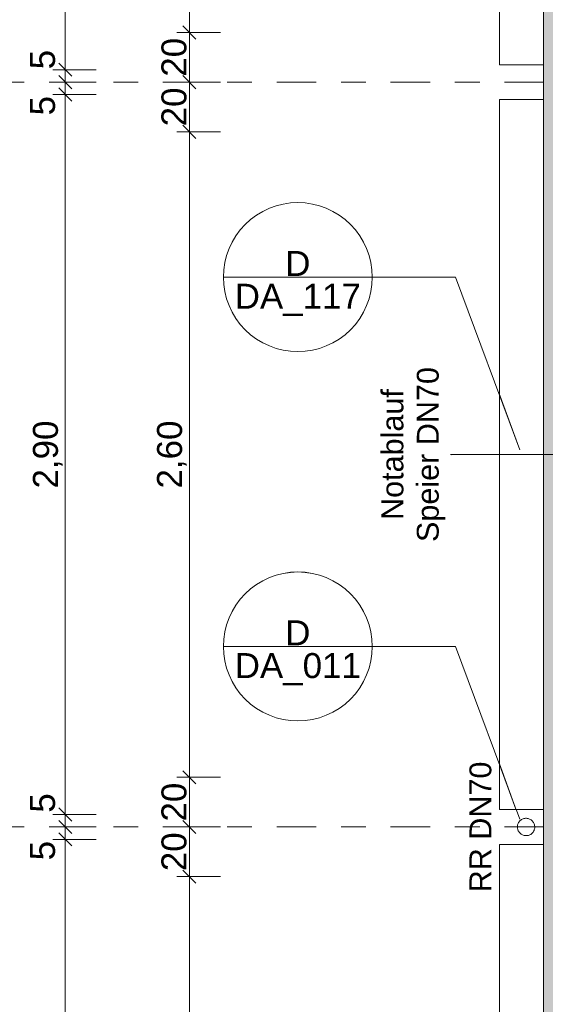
# Model space of a CAD drawing. Header units: metres. Extents: x -180 to 4, y -50 to 6.
# Tile 25 of 256: x -177.95 to -175.83, y -23.66 to -19.7. Entities that reach past the tile are written whole.
import ezdxf

# ---------------------------------------------------------------- set-up
doc = ezdxf.new("R2010")
doc.units = ezdxf.units.M
doc.header["$LTSCALE"] = 0.05
doc.header["$PDMODE"] = 1
doc.header["$PDSIZE"] = -2
doc.linetypes.add('Linienart-53', pattern=[5.291531, 3.175, -1.058062, 0.352704, -0.705764])
doc.layers.get('0').update_dxf_attribs({"lineweight": 25})
for name, color, linetype, lineweight, true_color in [('30 -33 Aussenwände- 7 Fassade_ Elemente', 7, 'Continuous', 9, 0x00aacc), ('30 -36 Dächer- 3 Dachbeläge', 7, 'Continuous', 15, 0x9999ff), ('70 -72 Beschriftung- 1 Beschriftung allgemein', 7, 'Continuous', 9, 0xff6633), ('70 -72 Beschriftung- 7 Detailverweise', 7, 'Continuous', 9, 0x00dd00), ('70 -76 Bemaßung- 2 Allgemein', 7, 'Continuous', 5, 0x6666cc)]:
    doc.layers.add(name, color=color, linetype=linetype, lineweight=lineweight, true_color=true_color)
for name, color, linetype, lineweight in [('40 -41 Abwasser_Wasser_Gas- 2 Wasser-1', 7, 'Continuous', 15), ('70 -71 Achsen- 1 Gebäudeachsen', 7, 'Linienart-53', 18), ('Keine', 7, 'Continuous', 9)]:
    doc.layers.add(name, color=color, linetype=linetype, lineweight=lineweight)
doc.styles.add('Arial', font='arial.ttf')
doc.dimstyles.new('k+k 1_50', dxfattribs={"dimtxt": 0.100689, "dimasz": 0.05302, "dimexe": 0.05, "dimexo": 0.15, "dimgap": 0.01, "dimtad": 1, "dimdec": 3, "dimtxsty": 'Arial', "dimblk": 'VW_SLASH', "dimblk1": 'VW_SLASH', "dimblk2": 'VW_SLASH', "dimcen": 0, "dimdle": 0.05, "dimadec": 3, "dimazin": 0, "dimtfac": 0.75, "dimtdec": 3, "dimtix": 1, "dimtmove": 0, "dimatfit": 0, "dimldrblk": 'VW_SLASH-1', "dimfxl": 0.125, "dimfxlon": 1, "dimfrac": 2, "dimtolj": 1, "dimarcsym": 0})

# ---------------------------------------------------------------- blocks, each defined once
blk = doc.blocks.new('Gruppe-6657')
at = {"layer": '70 -72 Beschriftung- 1 Beschriftung allgemein', "insert": (-176.1392, -22.947), "char_height": 0.0881, "attachment_point": 2, "rotation": 90, "line_spacing_factor": 0.969685, "style": 'Arial'}
blk.add_mtext('RR DN70', dxfattribs=at)
at = {"color": 255}
blk.add_wipeout([(-175.8935, -22.9167), (-175.8906, -22.9186), (-175.8879, -22.9207), (-175.8855, -22.9231), (-175.8832, -22.9257), (-175.8813, -22.9286), (-175.8796, -22.9316), (-175.8782, -22.9347), (-175.8772, -22.938), (-175.8765, -22.9413), (-175.8761, -22.9448), (-175.876, -22.9482), (-175.8763, -22.9516), (-175.8769, -22.955), (-175.8779, -22.9583), (-175.8791, -22.9615), (-175.8807, -22.9645), (-175.8826, -22.9674), (-175.8847, -22.9701), (-175.8871, -22.9726), (-175.8897, -22.9748), (-175.8925, -22.9768), (-175.8955, -22.9784), (-175.8987, -22.9798), (-175.9019, -22.9808), (-175.9053, -22.9816), (-175.9087, -22.982), (-175.9121, -22.982), (-175.9156, -22.9817), (-175.9189, -22.9811), (-175.9223, -22.9802), (-175.9254, -22.9789), (-175.9285, -22.9774), (-175.9314, -22.9755), (-175.9341, -22.9734), (-175.9365, -22.971), (-175.9388, -22.9683), (-175.9407, -22.9655), (-175.9424, -22.9625), (-175.9438, -22.9594), (-175.9448, -22.9561), (-175.9455, -22.9527), (-175.9459, -22.9493), (-175.946, -22.9459), (-175.9457, -22.9425), (-175.9451, -22.9391), (-175.9441, -22.9358), (-175.9429, -22.9326), (-175.9413, -22.9295), (-175.9394, -22.9267), (-175.9373, -22.924), (-175.9349, -22.9215), (-175.9323, -22.9193), (-175.9295, -22.9173), (-175.9265, -22.9157), (-175.9233, -22.9143), (-175.9201, -22.9132), (-175.9167, -22.9125), (-175.9133, -22.9121), (-175.9099, -22.9121), (-175.9064, -22.9123), (-175.9031, -22.913), (-175.8997, -22.9139), (-175.8966, -22.9152)], dxfattribs=at).dxf.layer = '40 -41 Abwasser_Wasser_Gas- 2 Wasser-1'
at = {"layer": '40 -41 Abwasser_Wasser_Gas- 2 Wasser-1', "flags": 128}
blk.add_lwpolyline([(-175.8935, -22.9167), (-175.8906, -22.9186), (-175.8879, -22.9207), (-175.8855, -22.9231), (-175.8832, -22.9257), (-175.8813, -22.9286), (-175.8796, -22.9316), (-175.8782, -22.9347), (-175.8772, -22.938), (-175.8765, -22.9413), (-175.8761, -22.9448), (-175.876, -22.9482), (-175.8763, -22.9516), (-175.8769, -22.955), (-175.8779, -22.9583), (-175.8791, -22.9615), (-175.8807, -22.9645), (-175.8826, -22.9674), (-175.8847, -22.9701), (-175.8871, -22.9726), (-175.8897, -22.9748), (-175.8925, -22.9768), (-175.8955, -22.9784), (-175.8987, -22.9798), (-175.9019, -22.9808), (-175.9053, -22.9816), (-175.9087, -22.982), (-175.9121, -22.982), (-175.9156, -22.9817), (-175.9189, -22.9811), (-175.9223, -22.9802), (-175.9254, -22.9789), (-175.9285, -22.9774), (-175.9314, -22.9755), (-175.9341, -22.9734), (-175.9365, -22.971), (-175.9388, -22.9683), (-175.9407, -22.9655), (-175.9424, -22.9625), (-175.9438, -22.9594), (-175.9448, -22.9561), (-175.9455, -22.9527), (-175.9459, -22.9493), (-175.946, -22.9459), (-175.9457, -22.9425), (-175.9451, -22.9391), (-175.9441, -22.9358), (-175.9429, -22.9326), (-175.9413, -22.9295), (-175.9394, -22.9267), (-175.9373, -22.924), (-175.9349, -22.9215), (-175.9323, -22.9193), (-175.9295, -22.9173), (-175.9265, -22.9157), (-175.9233, -22.9143), (-175.9201, -22.9132), (-175.9167, -22.9125), (-175.9133, -22.9121), (-175.9099, -22.9121), (-175.9064, -22.9123), (-175.9031, -22.913), (-175.8997, -22.9139), (-175.8966, -22.9152)], close=True, dxfattribs=at)
blk = doc.blocks.new('Gruppe-6676')
at = {"layer": '40 -41 Abwasser_Wasser_Gas- 2 Wasser-1', "color": 7}
blk.add_blockref('Gruppe-6657', (0, 0), dxfattribs=at)
blk = doc.blocks.new('Gruppe-8303')
at = {"layer": '70 -72 Beschriftung- 1 Beschriftung allgemein', "linetype": 'Continuous', "lineweight": 0}
blk.add_hatch(color=30, dxfattribs=at).paths.add_polyline_path([(-176.2126, -21.4478), (-176.2156, -21.447), (-176.2126, -21.4462)])
at = {"layer": '70 -72 Beschriftung- 1 Beschriftung allgemein', "lineweight": 5, "flags": 128}
blk.add_lwpolyline([(-176.2126, -21.4478), (-176.2156, -21.447), (-176.2126, -21.4462)], close=True, dxfattribs=at)
at = {"layer": '70 -72 Beschriftung- 1 Beschriftung allgemein', "insert": (-176.4937, -21.447), "char_height": 0.088103, "attachment_point": 2, "rotation": 90, "line_spacing_factor": 0.969685, "style": 'Arial'}
blk.add_mtext('Notablauf\\PSpeier DN70', dxfattribs=at)
at = {"color": 255}
blk.add_wipeout([(-175.676, -21.4037), (-175.6719, -21.4064), (-175.668, -21.4094), (-175.6645, -21.4129), (-175.6613, -21.4166), (-175.6585, -21.4206), (-175.6562, -21.4249), (-175.6542, -21.4294), (-175.6527, -21.4341), (-175.6517, -21.4389), (-175.6511, -21.4438), (-175.651, -21.4487), (-175.6514, -21.4536), (-175.6523, -21.4584), (-175.6537, -21.4631), (-175.6555, -21.4677), (-175.6577, -21.472), (-175.6604, -21.4762), (-175.6634, -21.48), (-175.6668, -21.4835), (-175.6706, -21.4867), (-175.6746, -21.4895), (-175.6789, -21.4919), (-175.6834, -21.4938), (-175.6881, -21.4953), (-175.6929, -21.4964), (-175.6977, -21.4969), (-175.7026, -21.497), (-175.7075, -21.4966), (-175.7124, -21.4957), (-175.7171, -21.4944), (-175.7216, -21.4926), (-175.726, -21.4903), (-175.7301, -21.4877), (-175.734, -21.4846), (-175.7375, -21.4812), (-175.7407, -21.4775), (-175.7435, -21.4734), (-175.7458, -21.4692), (-175.7478, -21.4647), (-175.7493, -21.46), (-175.7503, -21.4552), (-175.7509, -21.4503), (-175.751, -21.4454), (-175.7506, -21.4405), (-175.7497, -21.4357), (-175.7483, -21.431), (-175.7465, -21.4264), (-175.7443, -21.422), (-175.7416, -21.4179), (-175.7386, -21.4141), (-175.7352, -21.4105), (-175.7314, -21.4074), (-175.7274, -21.4046), (-175.7231, -21.4022), (-175.7186, -21.4002), (-175.7139, -21.3987), (-175.7091, -21.3977), (-175.7043, -21.3971), (-175.6994, -21.3971), (-175.6945, -21.3975), (-175.6896, -21.3983), (-175.6849, -21.3997), (-175.6804, -21.4015)], dxfattribs=at).dxf.layer = '40 -41 Abwasser_Wasser_Gas- 2 Wasser-1'
at = {"layer": '40 -41 Abwasser_Wasser_Gas- 2 Wasser-1', "flags": 128}
blk.add_lwpolyline([(-175.676, -21.4037), (-175.6719, -21.4064), (-175.668, -21.4094), (-175.6645, -21.4129), (-175.6613, -21.4166), (-175.6585, -21.4206), (-175.6562, -21.4249), (-175.6542, -21.4294), (-175.6527, -21.4341), (-175.6517, -21.4389), (-175.6511, -21.4438), (-175.651, -21.4487), (-175.6514, -21.4536), (-175.6523, -21.4584), (-175.6537, -21.4631), (-175.6555, -21.4677), (-175.6577, -21.472), (-175.6604, -21.4762), (-175.6634, -21.48), (-175.6668, -21.4835), (-175.6706, -21.4867), (-175.6746, -21.4895), (-175.6789, -21.4919), (-175.6834, -21.4938), (-175.6881, -21.4953), (-175.6929, -21.4964), (-175.6977, -21.4969), (-175.7026, -21.497), (-175.7075, -21.4966), (-175.7124, -21.4957), (-175.7171, -21.4944), (-175.7216, -21.4926), (-175.726, -21.4903), (-175.7301, -21.4877), (-175.734, -21.4846), (-175.7375, -21.4812), (-175.7407, -21.4775), (-175.7435, -21.4734), (-175.7458, -21.4692), (-175.7478, -21.4647), (-175.7493, -21.46), (-175.7503, -21.4552), (-175.7509, -21.4503), (-175.751, -21.4454), (-175.7506, -21.4405), (-175.7497, -21.4357), (-175.7483, -21.431), (-175.7465, -21.4264), (-175.7443, -21.422), (-175.7416, -21.4179), (-175.7386, -21.4141), (-175.7352, -21.4105), (-175.7314, -21.4074), (-175.7274, -21.4046), (-175.7231, -21.4022), (-175.7186, -21.4002), (-175.7139, -21.3987), (-175.7091, -21.3977), (-175.7043, -21.3971), (-175.6994, -21.3971), (-175.6945, -21.3975), (-175.6896, -21.3983), (-175.6849, -21.3997), (-175.6804, -21.4015)], close=True, dxfattribs=at)
at = {"layer": '70 -72 Beschriftung- 1 Beschriftung allgemein'}
blk.add_line((-175.701, -21.447), (-176.2156, -21.447), dxfattribs=at)
blk = doc.blocks.new('Gruppe-8374')
at = {"layer": '70 -72 Beschriftung- 7 Detailverweise'}
blk.add_line((-0.335, 0), (-0.935, 0), dxfattribs=at)
at = {"layer": '70 -72 Beschriftung- 7 Detailverweise', "flags": 128}
blk.add_lwpolyline([(-0.335, 0), (-0.3364, -0.0294), (-0.3408, -0.0585), (-0.3479, -0.0871), (-0.3578, -0.1148), (-0.3704, -0.1414), (-0.3856, -0.1667), (-0.4031, -0.1903), (-0.4229, -0.2121), (-0.4447, -0.2319), (-0.4683, -0.2494), (-0.4936, -0.2646), (-0.5202, -0.2772), (-0.5479, -0.2871), (-0.5765, -0.2942), (-0.6056, -0.2986), (-0.635, -0.3), (-0.6644, -0.2986), (-0.6935, -0.2942), (-0.7221, -0.2871), (-0.7498, -0.2772), (-0.7764, -0.2646), (-0.8017, -0.2494), (-0.8253, -0.2319), (-0.8471, -0.2121), (-0.8669, -0.1903), (-0.8844, -0.1667), (-0.8996, -0.1414), (-0.9122, -0.1148), (-0.9221, -0.0871), (-0.9292, -0.0585), (-0.9336, -0.0294), (-0.935, 0), (-0.9336, 0.0294), (-0.9292, 0.0585), (-0.9221, 0.0871), (-0.9122, 0.1148), (-0.8996, 0.1414), (-0.8844, 0.1667), (-0.8669, 0.1903), (-0.8471, 0.2121), (-0.8253, 0.2319), (-0.8017, 0.2494), (-0.7764, 0.2646), (-0.7498, 0.2772), (-0.7221, 0.2871), (-0.6935, 0.2942), (-0.6644, 0.2986), (-0.635, 0.3), (-0.6056, 0.2986), (-0.5765, 0.2942), (-0.5479, 0.2871), (-0.5202, 0.2772), (-0.4936, 0.2646), (-0.4683, 0.2494), (-0.4447, 0.2319), (-0.4229, 0.2121), (-0.4031, 0.1903), (-0.3856, 0.1667), (-0.3704, 0.1414), (-0.3578, 0.1148), (-0.3479, 0.0871), (-0.3408, 0.0585), (-0.3364, 0.0294)], close=True, dxfattribs=at)
at = {"layer": '70 -72 Beschriftung- 7 Detailverweise'}
blk.add_point((-0.635, 0), dxfattribs=at)
at = {"layer": '70 -72 Beschriftung- 7 Detailverweise', "line_spacing_factor": 0.96878, "style": 'Arial'}
for s, insert, char_height, attachment_point in [('D', (-0.635, 0.0046), 0.1007, 8), ('DA_011', (-0.635, -0.0267), 0.10069, 2)]:
    blk.add_mtext(s, dxfattribs=dict(at, insert=insert, char_height=char_height, attachment_point=attachment_point))
blk = doc.blocks.new('Referenzmarkierung-80')
at = {"layer": '70 -72 Beschriftung- 7 Detailverweise', "transparency": 33554687}
for q in [(-0.635, 0), (0.259, -0.6956)]:
    blk.add_line((0, 0), q, dxfattribs=at)
at = {"layer": '70 -72 Beschriftung- 7 Detailverweise', "color": 7, "transparency": 33554687}
blk.add_blockref('Gruppe-8374', (0, 0), dxfattribs=at)
blk = doc.blocks.new('Gruppe-8375')
at = {"layer": '70 -72 Beschriftung- 7 Detailverweise'}
blk.add_line((-0.335, 0), (-0.935, 0), dxfattribs=at)
at = {"layer": '70 -72 Beschriftung- 7 Detailverweise', "flags": 128}
blk.add_lwpolyline([(-0.335, 0), (-0.3364, -0.0294), (-0.3408, -0.0585), (-0.3479, -0.0871), (-0.3578, -0.1148), (-0.3704, -0.1414), (-0.3856, -0.1667), (-0.4031, -0.1903), (-0.4229, -0.2121), (-0.4447, -0.2319), (-0.4683, -0.2494), (-0.4936, -0.2646), (-0.5202, -0.2772), (-0.5479, -0.2871), (-0.5765, -0.2942), (-0.6056, -0.2986), (-0.635, -0.3), (-0.6644, -0.2986), (-0.6935, -0.2942), (-0.7221, -0.2871), (-0.7498, -0.2772), (-0.7764, -0.2646), (-0.8017, -0.2494), (-0.8253, -0.2319), (-0.8471, -0.2121), (-0.8669, -0.1903), (-0.8844, -0.1667), (-0.8996, -0.1414), (-0.9122, -0.1148), (-0.9221, -0.0871), (-0.9292, -0.0585), (-0.9336, -0.0294), (-0.935, 0), (-0.9336, 0.0294), (-0.9292, 0.0585), (-0.9221, 0.0871), (-0.9122, 0.1148), (-0.8996, 0.1414), (-0.8844, 0.1667), (-0.8669, 0.1903), (-0.8471, 0.2121), (-0.8253, 0.2319), (-0.8017, 0.2494), (-0.7764, 0.2646), (-0.7498, 0.2772), (-0.7221, 0.2871), (-0.6935, 0.2942), (-0.6644, 0.2986), (-0.635, 0.3), (-0.6056, 0.2986), (-0.5765, 0.2942), (-0.5479, 0.2871), (-0.5202, 0.2772), (-0.4936, 0.2646), (-0.4683, 0.2494), (-0.4447, 0.2319), (-0.4229, 0.2121), (-0.4031, 0.1903), (-0.3856, 0.1667), (-0.3704, 0.1414), (-0.3578, 0.1148), (-0.3479, 0.0871), (-0.3408, 0.0585), (-0.3364, 0.0294)], close=True, dxfattribs=at)
at = {"layer": '70 -72 Beschriftung- 7 Detailverweise'}
blk.add_point((-0.635, 0), dxfattribs=at)
at = {"layer": '70 -72 Beschriftung- 7 Detailverweise', "line_spacing_factor": 0.96878, "style": 'Arial'}
for s, insert, char_height, attachment_point in [('D', (-0.635, 0.0046), 0.1007, 8), ('DA_117', (-0.635, -0.0267), 0.10069, 2)]:
    blk.add_mtext(s, dxfattribs=dict(at, insert=insert, char_height=char_height, attachment_point=attachment_point))
blk = doc.blocks.new('Referenzmarkierung-81')
at = {"layer": '70 -72 Beschriftung- 7 Detailverweise', "transparency": 33554687}
for q in [(-0.635, 0), (0.259, -0.6956)]:
    blk.add_line((0, 0), q, dxfattribs=at)
at = {"layer": '70 -72 Beschriftung- 7 Detailverweise', "color": 7, "transparency": 33554687}
blk.add_blockref('Gruppe-8375', (0, 0), dxfattribs=at)
blk = doc.blocks.new('Gruppe-8878')
at = {"layer": '30 -36 Dächer- 3 Dachbeläge', "linetype": 'Continuous', "lineweight": 0}
blk.add_hatch(color=254, dxfattribs=at).paths.add_polyline_path([(-175.84099996, -12.11704198), (-175.84099996, -31.61704198), (-163.52826764, -31.61704198), (-163.52826764, -31.45204198), (-175.67599996, -31.45204198), (-175.67599996, -12.11704198)])
at = {"layer": '30 -36 Dächer- 3 Dachbeläge', "flags": 128}
blk.add_lwpolyline([(-175.84099996, -12.11704198), (-175.84099996, -31.61704198), (-163.52826764, -31.61704198), (-163.52826764, -31.45204198), (-175.67599996, -31.45204198), (-175.67599996, -12.11704198)], close=True, dxfattribs=at)
at = {"layer": '70 -72 Beschriftung- 7 Detailverweise'}
for p, q in [((-176.53080921, -20.73240776), (-177.13080921, -20.73240776)), ((-176.53080921, -22.22), (-177.13080921, -22.22))]:
    blk.add_line(p, q, dxfattribs=at)
at = {"layer": '70 -72 Beschriftung- 7 Detailverweise', "transparency": 33554687}
for p, q in [((-176.19580921, -20.73240776), (-176.83080921, -20.73240776)), ((-176.19580921, -22.22), (-176.83080921, -22.22))]:
    blk.add_line(p, q, dxfattribs=at)
at = {"layer": '70 -72 Beschriftung- 7 Detailverweise', "flags": 128}
for points in [[(-176.53080921, -20.73240776), (-176.5322538, -20.7618129), (-176.53657363, -20.79093485), (-176.54372711, -20.81949316), (-176.55364535, -20.84721279), (-176.56623283, -20.87382678), (-176.58136833, -20.89907883), (-176.59890608, -20.92272574), (-176.61867718, -20.94453979), (-176.64049123, -20.96431089), (-176.66413814, -20.98184864), (-176.68939019, -20.99698414), (-176.71600418, -21.00957162), (-176.74372381, -21.01948986), (-176.77228212, -21.02664334), (-176.80140407, -21.03096318), (-176.83080921, -21.03240776), (-176.86021436, -21.03096318), (-176.88933631, -21.02664334), (-176.91789462, -21.01948986), (-176.94561424, -21.00957162), (-176.97222823, -20.99698414), (-176.99748028, -20.98184864), (-177.0211272, -20.96431089), (-177.04294125, -20.94453979), (-177.06271235, -20.92272574), (-177.0802501, -20.89907883), (-177.09538559, -20.87382678), (-177.10797307, -20.84721279), (-177.11789131, -20.81949316), (-177.1250448, -20.79093485), (-177.12936463, -20.7618129), (-177.13080921, -20.73240776), (-177.12936463, -20.70300262), (-177.1250448, -20.67388066), (-177.11789131, -20.64532235), (-177.10797307, -20.61760273), (-177.09538559, -20.59098874), (-177.0802501, -20.56573669), (-177.06271235, -20.54208977), (-177.04294125, -20.52027572), (-177.0211272, -20.50050462), (-176.99748028, -20.48296687), (-176.97222823, -20.46783138), (-176.94561424, -20.4552439), (-176.91789462, -20.44532566), (-176.88933631, -20.43817217), (-176.86021436, -20.43385234), (-176.83080921, -20.43240776), (-176.80140407, -20.43385234), (-176.77228212, -20.43817217), (-176.74372381, -20.44532566), (-176.71600418, -20.4552439), (-176.68939019, -20.46783138), (-176.66413814, -20.48296687), (-176.64049123, -20.50050462), (-176.61867718, -20.52027572), (-176.59890608, -20.54208977), (-176.58136833, -20.56573669), (-176.56623283, -20.59098874), (-176.55364535, -20.61760273), (-176.54372711, -20.64532235), (-176.53657363, -20.67388066), (-176.5322538, -20.70300262)], [(-176.53080921, -22.22), (-176.5322538, -22.24940514), (-176.53657363, -22.2785271), (-176.54372711, -22.3070854), (-176.55364535, -22.33480503), (-176.56623283, -22.36141902), (-176.58136833, -22.38667107), (-176.59890608, -22.41031799), (-176.61867718, -22.43213203), (-176.64049123, -22.45190314), (-176.66413814, -22.46944088), (-176.68939019, -22.48457638), (-176.71600418, -22.49716386), (-176.74372381, -22.5070821), (-176.77228212, -22.51423558), (-176.80140407, -22.51855542), (-176.83080921, -22.52), (-176.86021436, -22.51855542), (-176.88933631, -22.51423558), (-176.91789462, -22.5070821), (-176.94561424, -22.49716386), (-176.97222823, -22.48457638), (-176.99748028, -22.46944088), (-177.0211272, -22.45190314), (-177.04294125, -22.43213203), (-177.06271235, -22.41031799), (-177.0802501, -22.38667107), (-177.09538559, -22.36141902), (-177.10797307, -22.33480503), (-177.11789131, -22.3070854), (-177.1250448, -22.2785271), (-177.12936463, -22.24940514), (-177.13080921, -22.22), (-177.12936463, -22.19059486), (-177.1250448, -22.1614729), (-177.11789131, -22.1329146), (-177.10797307, -22.10519497), (-177.09538559, -22.07858098), (-177.0802501, -22.05332893), (-177.06271235, -22.02968201), (-177.04294125, -22.00786797), (-177.0211272, -21.98809686), (-176.99748028, -21.97055912), (-176.97222823, -21.95542362), (-176.94561424, -21.94283614), (-176.91789462, -21.9329179), (-176.88933631, -21.92576442), (-176.86021436, -21.92144458), (-176.83080921, -21.92), (-176.80140407, -21.92144458), (-176.77228212, -21.92576442), (-176.74372381, -21.9329179), (-176.71600418, -21.94283614), (-176.68939019, -21.95542362), (-176.66413814, -21.97055912), (-176.64049123, -21.98809686), (-176.61867718, -22.00786797), (-176.59890608, -22.02968201), (-176.58136833, -22.05332893), (-176.56623283, -22.07858098), (-176.55364535, -22.10519497), (-176.54372711, -22.1329146), (-176.53657363, -22.1614729), (-176.5322538, -22.19059486)]]:
    blk.add_lwpolyline(points, close=True, dxfattribs=at)
at = {"layer": '70 -72 Beschriftung- 7 Detailverweise'}
for p in [(-176.83080921, -20.73240776), (-176.83080921, -22.22)]:
    blk.add_point(p, dxfattribs=at)
at = {"layer": '70 -72 Beschriftung- 7 Detailverweise', "line_spacing_factor": 0.96878, "style": 'Arial'}
for s, insert, char_height, attachment_point in [('D', (-176.83080921, -20.72782165), 0.10068866, 8), ('DA_117', (-176.83080921, -20.75907188), 0.100688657, 2), ('D', (-176.83080921, -22.21541389), 0.10068866, 8), ('DA_011', (-176.83080921, -22.24666412), 0.100688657, 2)]:
    blk.add_mtext(s, dxfattribs=dict(at, insert=insert, char_height=char_height, attachment_point=attachment_point))
at = {"color": 255}
for points in [[(-176.01799996, -11.76704198), (-175.84099996, -11.76704198), (-175.84099996, -19.87704198), (-176.01799996, -19.87704198)], [(-176.01799996, -20.01704198), (-175.84099996, -20.01704198), (-175.84099996, -22.87704198), (-176.01799996, -22.87704198)], [(-176.01799996, -23.01704198), (-175.84099996, -23.01704198), (-175.84099996, -31.12704198), (-176.01799996, -31.12704198)]]:
    blk.add_wipeout(points, dxfattribs=at).dxf.layer = '30 -33 Aussenwände- 7 Fassade_ Elemente'
at = {"layer": '30 -33 Aussenwände- 7 Fassade_ Elemente', "flags": 128}
for points in [[(-176.01799996, -11.76704198), (-175.84099996, -11.76704198), (-175.84099996, -19.87704198), (-176.01799996, -19.87704198)], [(-176.01799996, -20.01704198), (-175.84099996, -20.01704198), (-175.84099996, -22.87704198), (-176.01799996, -22.87704198)], [(-176.01799996, -23.01704198), (-175.84099996, -23.01704198), (-175.84099996, -31.12704198), (-176.01799996, -31.12704198)]]:
    blk.add_lwpolyline(points, close=True, dxfattribs=at)
at = {"layer": '70 -72 Beschriftung- 7 Detailverweise', "transparency": 33554687}
blk.add_line((-176.19580921, -22.22), (-175.93682651, -22.91562891), dxfattribs=at)
at = {"layer": '70 -72 Beschriftung- 7 Detailverweise'}
blk.add_blockref('Referenzmarkierung-80', (-176.19580921, -22.22), dxfattribs=at)
at = {"layer": '40 -41 Abwasser_Wasser_Gas- 2 Wasser-1', "color": 7}
blk.add_blockref('Gruppe-8303', (0, 0), dxfattribs=at)
at = {"layer": '70 -72 Beschriftung- 7 Detailverweise', "transparency": 33554687}
blk.add_line((-176.19580921, -20.73240776), (-175.93682651, -21.42803667), dxfattribs=at)
at = {"layer": '70 -72 Beschriftung- 7 Detailverweise'}
blk.add_blockref('Referenzmarkierung-81', (-176.19580921, -20.73240776), dxfattribs=at)
blk = doc.blocks.new('_OG3_2D (2D)')
at = {"layer": '70 -72 Beschriftung- 1 Beschriftung allgemein', "color": 7}
blk.add_blockref('Gruppe-6676', (0, 0), dxfattribs=at)
blk.add_blockref('Gruppe-8878', (0, 0), dxfattribs=at)
blk = doc.blocks.new('VW_SLASH')
at = {"color": 0, "linetype": 'ByBlock', "lineweight": -2, "transparency": 16777216}
blk.add_line((0.943, 0), (-1, 0), dxfattribs=at)
at = {"color": 0, "lineweight": 20, "transparency": 16777216, "flags": 128}
blk.add_lwpolyline([(0.5, 0.5), (-0.5, -0.5)], dxfattribs=at)
blk = doc.blocks.new('*D11336')
at = {"layer": '70 -76 Bemaßung- 2 Allgemein', "color": 0, "lineweight": -2}
for p, q in [((-177.643, -12.294), (-177.818, -12.294)), ((-177.768, -19.844), (-177.768, -12.3471)), ((-177.643, -19.897), (-177.818, -19.897))]:
    blk.add_line(p, q, dxfattribs=at)
at = {"layer": 'Defpoints', "color": 0}
for p in [(-177.768, -12.294), (-175.351, -12.294), (-176.018, -19.897)]:
    blk.add_point(p, dxfattribs=at)
at = {"layer": '70 -76 Bemaßung- 2 Allgemein', "color": 0, "lineweight": -2, "xscale": 0.05302001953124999, "yscale": 0.05302001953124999, "zscale": 0.05302001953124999}
for p, rotation in [((-177.768, -12.294), 90), ((-177.768, -19.897), 270)]:
    blk.add_blockref('VW_SLASH', p, dxfattribs=dict(at, rotation=rotation))
at = {"layer": '70 -76 Bemaßung- 2 Allgemein', "color": 0, "insert": (-177.8561, -16.0955), "char_height": 0.100689, "attachment_point": 5, "rotation": 90, "style": 'Arial'}
blk.add_mtext('\\A1;7,60\\S3^ ;', dxfattribs=at)
blk = doc.blocks.new('VW_SLASH-1')
at = {"color": 0, "linetype": 'ByBlock', "lineweight": -2, "transparency": 16777216}
blk.add_line((0.943, 0), (-1, 0), dxfattribs=at)
at = {"color": 0, "lineweight": 5, "transparency": 16777216, "flags": 128}
blk.add_lwpolyline([(0.5, 0.5), (-0.5, -0.5)], dxfattribs=at)
blk = doc.blocks.new('*D11337')
at = {"layer": '70 -76 Bemaßung- 2 Allgemein', "color": 0, "lineweight": -2}
for p, q in [((-177.768, -19.844), (-177.768, -19.791)), ((-177.643, -19.897), (-177.818, -19.897)), ((-177.768, -19.947), (-177.768, -19.897)), ((-177.643, -19.947), (-177.818, -19.947)), ((-177.768, -20.0001), (-177.768, -20.0531))]:
    blk.add_line(p, q, dxfattribs=at)
at = {"layer": 'Defpoints', "color": 0}
for p in [(-177.768, -19.897), (-176.018, -19.897), (-177.268, -19.947)]:
    blk.add_point(p, dxfattribs=at)
at = {"layer": '70 -76 Bemaßung- 2 Allgemein', "color": 0, "lineweight": -2, "xscale": 0.05302001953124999, "yscale": 0.05302001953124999, "zscale": 0.05302001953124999}
for p, rotation in [((-177.768, -19.897), 270), ((-177.768, -19.947), 90)]:
    blk.add_blockref('VW_SLASH', p, dxfattribs=dict(at, rotation=rotation))
at = {"layer": '70 -76 Bemaßung- 2 Allgemein', "color": 0, "insert": (-177.859, -19.8564), "char_height": 0.10069, "attachment_point": 5, "rotation": 90, "style": 'Arial'}
blk.add_mtext('\\A1;5', dxfattribs=at)
blk = doc.blocks.new('*D11338')
at = {"layer": '70 -76 Bemaßung- 2 Allgemein', "color": 0, "lineweight": -2}
for p, q in [((-177.768, -19.894), (-177.768, -19.841)), ((-177.643, -19.947), (-177.818, -19.947)), ((-177.768, -19.997), (-177.768, -19.947)), ((-177.643, -19.997), (-177.818, -19.997)), ((-177.768, -20.0501), (-177.768, -20.1031))]:
    blk.add_line(p, q, dxfattribs=at)
at = {"layer": 'Defpoints', "color": 0}
for p in [(-177.768, -19.947), (-177.268, -19.947), (-176.018, -19.997)]:
    blk.add_point(p, dxfattribs=at)
at = {"layer": '70 -76 Bemaßung- 2 Allgemein', "color": 0, "lineweight": -2, "xscale": 0.05302001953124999, "yscale": 0.05302001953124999, "zscale": 0.05302001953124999}
for p, rotation in [((-177.768, -19.947), 270), ((-177.768, -19.997), 90)]:
    blk.add_blockref('VW_SLASH', p, dxfattribs=dict(at, rotation=rotation))
at = {"layer": '70 -76 Bemaßung- 2 Allgemein', "color": 0, "insert": (-177.859, -20.042), "char_height": 0.10069, "attachment_point": 5, "rotation": 90, "style": 'Arial'}
blk.add_mtext('\\A1;5', dxfattribs=at)
blk = doc.blocks.new('*D11339')
at = {"layer": '70 -76 Bemaßung- 2 Allgemein', "color": 0, "lineweight": -2}
for p, q in [((-177.643, -19.997), (-177.818, -19.997)), ((-177.768, -22.844), (-177.768, -20.0501)), ((-177.643, -22.897), (-177.818, -22.897))]:
    blk.add_line(p, q, dxfattribs=at)
at = {"layer": 'Defpoints', "color": 0}
for p in [(-177.768, -19.997), (-176.018, -19.997), (-176.018, -22.897)]:
    blk.add_point(p, dxfattribs=at)
at = {"layer": '70 -76 Bemaßung- 2 Allgemein', "color": 0, "lineweight": -2, "xscale": 0.05302001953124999, "yscale": 0.05302001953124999, "zscale": 0.05302001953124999}
for p, rotation in [((-177.768, -19.997), 90), ((-177.768, -22.897), 270)]:
    blk.add_blockref('VW_SLASH', p, dxfattribs=dict(at, rotation=rotation))
at = {"layer": '70 -76 Bemaßung- 2 Allgemein', "color": 0, "insert": (-177.8385, -21.447), "char_height": 0.10069, "attachment_point": 5, "rotation": 90, "style": 'Arial'}
blk.add_mtext('\\A1;2,90', dxfattribs=at)
blk = doc.blocks.new('*D11340')
at = {"layer": '70 -76 Bemaßung- 2 Allgemein', "color": 0, "lineweight": -2}
for p, q in [((-177.768, -22.844), (-177.768, -22.791)), ((-177.643, -22.897), (-177.818, -22.897)), ((-177.768, -22.947), (-177.768, -22.897)), ((-177.643, -22.947), (-177.818, -22.947)), ((-177.768, -23.0001), (-177.768, -23.0531))]:
    blk.add_line(p, q, dxfattribs=at)
at = {"layer": 'Defpoints', "color": 0}
for p in [(-177.768, -22.897), (-176.018, -22.897), (-177.268, -22.947)]:
    blk.add_point(p, dxfattribs=at)
at = {"layer": '70 -76 Bemaßung- 2 Allgemein', "color": 0, "lineweight": -2, "xscale": 0.05302001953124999, "yscale": 0.05302001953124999, "zscale": 0.05302001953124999}
for p, rotation in [((-177.768, -22.897), 270), ((-177.768, -22.947), 90)]:
    blk.add_blockref('VW_SLASH', p, dxfattribs=dict(at, rotation=rotation))
at = {"layer": '70 -76 Bemaßung- 2 Allgemein', "color": 0, "insert": (-177.859, -22.8504), "char_height": 0.10069, "attachment_point": 5, "rotation": 90, "style": 'Arial'}
blk.add_mtext('\\A1;5', dxfattribs=at)
blk = doc.blocks.new('*D11341')
at = {"layer": '70 -76 Bemaßung- 2 Allgemein', "color": 0, "lineweight": -2}
for p, q in [((-177.768, -22.894), (-177.768, -22.841)), ((-177.643, -22.947), (-177.818, -22.947)), ((-177.768, -22.997), (-177.768, -22.947)), ((-177.643, -22.997), (-177.818, -22.997)), ((-177.768, -23.0501), (-177.768, -23.1031))]:
    blk.add_line(p, q, dxfattribs=at)
at = {"layer": 'Defpoints', "color": 0}
for p in [(-177.768, -22.947), (-177.268, -22.947), (-176.018, -22.997)]:
    blk.add_point(p, dxfattribs=at)
at = {"layer": '70 -76 Bemaßung- 2 Allgemein', "color": 0, "lineweight": -2, "xscale": 0.05302001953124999, "yscale": 0.05302001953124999, "zscale": 0.05302001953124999}
for p, rotation in [((-177.768, -22.947), 270), ((-177.768, -22.997), 90)]:
    blk.add_blockref('VW_SLASH', p, dxfattribs=dict(at, rotation=rotation))
at = {"layer": '70 -76 Bemaßung- 2 Allgemein', "color": 0, "insert": (-177.859, -23.0424), "char_height": 0.10069, "attachment_point": 5, "rotation": 90, "style": 'Arial'}
blk.add_mtext('\\A1;5', dxfattribs=at)
blk = doc.blocks.new('*D11342')
at = {"layer": '70 -76 Bemaßung- 2 Allgemein', "color": 0, "lineweight": -2}
for p, q in [((-177.643, -22.997), (-177.818, -22.997)), ((-177.768, -31.094), (-177.768, -23.0501)), ((-177.643, -31.147), (-177.818, -31.147))]:
    blk.add_line(p, q, dxfattribs=at)
at = {"layer": 'Defpoints', "color": 0}
for p in [(-177.768, -22.997), (-176.018, -22.997), (-176.018, -31.147)]:
    blk.add_point(p, dxfattribs=at)
at = {"layer": '70 -76 Bemaßung- 2 Allgemein', "color": 0, "lineweight": -2, "xscale": 0.05302001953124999, "yscale": 0.05302001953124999, "zscale": 0.05302001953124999}
for p, rotation in [((-177.768, -22.997), 90), ((-177.768, -31.147), 270)]:
    blk.add_blockref('VW_SLASH', p, dxfattribs=dict(at, rotation=rotation))
at = {"layer": '70 -76 Bemaßung- 2 Allgemein', "color": 0, "insert": (-177.8385, -27.072), "char_height": 0.10069, "attachment_point": 5, "rotation": 90, "style": 'Arial'}
blk.add_mtext('\\A1;8,15', dxfattribs=at)
blk = doc.blocks.new('*D11521')
at = {"layer": '70 -76 Bemaßung- 2 Allgemein', "color": 0, "lineweight": -2}
for p, q in [((-177.143, -11.897), (-177.318, -11.897)), ((-177.268, -19.694), (-177.268, -11.9501)), ((-177.143, -19.747), (-177.318, -19.747))]:
    blk.add_line(p, q, dxfattribs=at)
at = {"layer": 'Defpoints', "color": 0}
for p in [(-177.268, -11.897), (-99.221, -11.897), (-99.221, -19.747)]:
    blk.add_point(p, dxfattribs=at)
at = {"layer": '70 -76 Bemaßung- 2 Allgemein', "color": 0, "lineweight": -2, "xscale": 0.05302001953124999, "yscale": 0.05302001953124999, "zscale": 0.05302001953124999}
for p, rotation in [((-177.268, -11.897), 90), ((-177.268, -19.747), 270)]:
    blk.add_blockref('VW_SLASH', p, dxfattribs=dict(at, rotation=rotation))
at = {"layer": '70 -76 Bemaßung- 2 Allgemein', "color": 0, "insert": (-177.3385, -15.822), "char_height": 0.10069, "attachment_point": 5, "rotation": 90, "style": 'Arial'}
blk.add_mtext('\\A1;7,85', dxfattribs=at)
blk = doc.blocks.new('*D11522')
at = {"layer": '70 -76 Bemaßung- 2 Allgemein', "color": 0, "lineweight": -2}
for p, q in [((-177.143, -19.747), (-177.318, -19.747)), ((-177.268, -19.894), (-177.268, -19.8001)), ((-177.143, -19.947), (-177.318, -19.947))]:
    blk.add_line(p, q, dxfattribs=at)
at = {"layer": 'Defpoints', "color": 0}
for p in [(-177.268, -19.747), (-99.221, -19.747), (-176.768, -19.947)]:
    blk.add_point(p, dxfattribs=at)
at = {"layer": '70 -76 Bemaßung- 2 Allgemein', "color": 0, "lineweight": -2, "xscale": 0.05302001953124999, "yscale": 0.05302001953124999, "zscale": 0.05302001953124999}
for p, rotation in [((-177.268, -19.747), 90), ((-177.268, -19.947), 270)]:
    blk.add_blockref('VW_SLASH', p, dxfattribs=dict(at, rotation=rotation))
at = {"layer": '70 -76 Bemaßung- 2 Allgemein', "color": 0, "insert": (-177.3294, -19.847), "char_height": 0.10069, "attachment_point": 5, "rotation": 90, "style": 'Arial'}
blk.add_mtext('\\A1;20', dxfattribs=at)
blk = doc.blocks.new('*D11523')
at = {"layer": '70 -76 Bemaßung- 2 Allgemein', "color": 0, "lineweight": -2}
for p, q in [((-177.143, -19.947), (-177.318, -19.947)), ((-177.268, -20.094), (-177.268, -20.0001)), ((-177.143, -20.147), (-177.318, -20.147))]:
    blk.add_line(p, q, dxfattribs=at)
at = {"layer": 'Defpoints', "color": 0}
for p in [(-177.268, -19.947), (-176.768, -19.947), (-99.221, -20.147)]:
    blk.add_point(p, dxfattribs=at)
at = {"layer": '70 -76 Bemaßung- 2 Allgemein', "color": 0, "lineweight": -2, "xscale": 0.05302001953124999, "yscale": 0.05302001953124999, "zscale": 0.05302001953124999}
for p, rotation in [((-177.268, -19.947), 90), ((-177.268, -20.147), 270)]:
    blk.add_blockref('VW_SLASH', p, dxfattribs=dict(at, rotation=rotation))
at = {"layer": '70 -76 Bemaßung- 2 Allgemein', "color": 0, "insert": (-177.3294, -20.047), "char_height": 0.10069, "attachment_point": 5, "rotation": 90, "style": 'Arial'}
blk.add_mtext('\\A1;20', dxfattribs=at)
blk = doc.blocks.new('*D11524')
at = {"layer": '70 -76 Bemaßung- 2 Allgemein', "color": 0, "lineweight": -2}
for p, q in [((-177.143, -20.147), (-177.318, -20.147)), ((-177.268, -22.694), (-177.268, -20.2001)), ((-177.143, -22.747), (-177.318, -22.747))]:
    blk.add_line(p, q, dxfattribs=at)
at = {"layer": 'Defpoints', "color": 0}
for p in [(-177.268, -20.147), (-99.221, -20.147), (-99.221, -22.747)]:
    blk.add_point(p, dxfattribs=at)
at = {"layer": '70 -76 Bemaßung- 2 Allgemein', "color": 0, "lineweight": -2, "xscale": 0.05302001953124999, "yscale": 0.05302001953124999, "zscale": 0.05302001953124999}
for p, rotation in [((-177.268, -20.147), 90), ((-177.268, -22.747), 270)]:
    blk.add_blockref('VW_SLASH', p, dxfattribs=dict(at, rotation=rotation))
at = {"layer": '70 -76 Bemaßung- 2 Allgemein', "color": 0, "insert": (-177.3385, -21.447), "char_height": 0.10069, "attachment_point": 5, "rotation": 90, "style": 'Arial'}
blk.add_mtext('\\A1;2,60', dxfattribs=at)
blk = doc.blocks.new('*D11525')
at = {"layer": '70 -76 Bemaßung- 2 Allgemein', "color": 0, "lineweight": -2}
for p, q in [((-177.143, -22.747), (-177.318, -22.747)), ((-177.268, -22.894), (-177.268, -22.8001)), ((-177.143, -22.947), (-177.318, -22.947))]:
    blk.add_line(p, q, dxfattribs=at)
at = {"layer": 'Defpoints', "color": 0}
for p in [(-177.268, -22.747), (-99.221, -22.747), (-176.768, -22.947)]:
    blk.add_point(p, dxfattribs=at)
at = {"layer": '70 -76 Bemaßung- 2 Allgemein', "color": 0, "lineweight": -2, "xscale": 0.05302001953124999, "yscale": 0.05302001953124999, "zscale": 0.05302001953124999}
for p, rotation in [((-177.268, -22.747), 90), ((-177.268, -22.947), 270)]:
    blk.add_blockref('VW_SLASH', p, dxfattribs=dict(at, rotation=rotation))
at = {"layer": '70 -76 Bemaßung- 2 Allgemein', "color": 0, "insert": (-177.3294, -22.847), "char_height": 0.10069, "attachment_point": 5, "rotation": 90, "style": 'Arial'}
blk.add_mtext('\\A1;20', dxfattribs=at)
blk = doc.blocks.new('*D11526')
at = {"layer": '70 -76 Bemaßung- 2 Allgemein', "color": 0, "lineweight": -2}
for p, q in [((-177.143, -22.947), (-177.318, -22.947)), ((-177.268, -23.094), (-177.268, -23.0001)), ((-177.143, -23.147), (-177.318, -23.147))]:
    blk.add_line(p, q, dxfattribs=at)
at = {"layer": 'Defpoints', "color": 0}
for p in [(-177.268, -22.947), (-176.768, -22.947), (-99.221, -23.147)]:
    blk.add_point(p, dxfattribs=at)
at = {"layer": '70 -76 Bemaßung- 2 Allgemein', "color": 0, "lineweight": -2, "xscale": 0.05302001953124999, "yscale": 0.05302001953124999, "zscale": 0.05302001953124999}
for p, rotation in [((-177.268, -22.947), 90), ((-177.268, -23.147), 270)]:
    blk.add_blockref('VW_SLASH', p, dxfattribs=dict(at, rotation=rotation))
at = {"layer": '70 -76 Bemaßung- 2 Allgemein', "color": 0, "insert": (-177.3294, -23.047), "char_height": 0.10069, "attachment_point": 5, "rotation": 90, "style": 'Arial'}
blk.add_mtext('\\A1;20', dxfattribs=at)
blk = doc.blocks.new('*D11527')
at = {"layer": '70 -76 Bemaßung- 2 Allgemein', "color": 0, "lineweight": -2}
for p, q in [((-177.143, -23.147), (-177.318, -23.147)), ((-177.268, -30.944), (-177.268, -23.2001)), ((-177.143, -30.997), (-177.318, -30.997))]:
    blk.add_line(p, q, dxfattribs=at)
at = {"layer": 'Defpoints', "color": 0}
for p in [(-177.268, -23.147), (-99.221, -23.147), (-99.221, -30.997)]:
    blk.add_point(p, dxfattribs=at)
at = {"layer": '70 -76 Bemaßung- 2 Allgemein', "color": 0, "lineweight": -2, "xscale": 0.05302001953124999, "yscale": 0.05302001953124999, "zscale": 0.05302001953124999}
for p, rotation in [((-177.268, -23.147), 90), ((-177.268, -30.997), 270)]:
    blk.add_blockref('VW_SLASH', p, dxfattribs=dict(at, rotation=rotation))
at = {"layer": '70 -76 Bemaßung- 2 Allgemein', "color": 0, "insert": (-177.3385, -27.072), "char_height": 0.10069, "attachment_point": 5, "rotation": 90, "style": 'Arial'}
blk.add_mtext('\\A1;7,85', dxfattribs=at)
blk = doc.blocks.new('_Achsen (3D)')
at = {"layer": '70 -71 Achsen- 1 Gebäudeachsen', "transparency": 33554687}
for p, q in [((-179.668, -19.947), (3.826, -19.947)), ((-179.668, -22.947), (3.826, -22.947))]:
    blk.add_line(p, q, dxfattribs=at)
blk = doc.blocks.new('Gruppe-9728')
at = {"layer": '70 -76 Bemaßung- 2 Allgemein'}
for base, p1, p2, text, picture, middle in [((-177.76799996, -12.29404198), (-176.01799996, -19.89704198), (-175.35099996, -12.29404198), '7,60\\S3^ ;', '*D11336', (-177.8561008, -16.09554198)), ((-177.76799996, -19.99704198), (-176.01799996, -22.89704198), (-176.01799996, -19.99704198), '2,90', '*D11339', (-177.8384635, -21.44704198)), ((-177.76799996, -22.99704198), (-176.01799996, -31.14704198), (-176.01799996, -22.99704198), '8,15', '*D11342', (-177.8384635, -27.07204198))]:
    dim = blk.add_linear_dim(base=base, p1=p1, p2=p2, angle=270, text=text, dimstyle='k+k 1_50', override={"dimtxt": 0.100689, "dimgap": 0.01, "dimdec": 8, "dimpost": '<>', "dimtxsty": 'Arial', "dimtmove": 2}, dxfattribs=at)
    dim.commit()
    dim.dimension.update_dxf_attribs({"geometry": picture, "text_midpoint": middle})
for base, p1, p2, picture, middle in [((-177.76799996, -19.89704198), (-177.26799996, -19.94704198), (-176.01799996, -19.89704198), '*D11337', (-177.85896246, -19.85639123)), ((-177.76799996, -19.94704198), (-176.01799996, -19.99704198), (-177.26799996, -19.94704198), '*D11338', (-177.85896246, -20.042)), ((-177.76799996, -22.89704198), (-177.26799996, -22.94704198), (-176.01799996, -22.89704198), '*D11340', (-177.85896246, -22.85039123)), ((-177.76799996, -22.94704198), (-176.01799996, -22.99704198), (-177.26799996, -22.94704198), '*D11341', (-177.85896246, -23.04239123))]:
    dim = blk.add_linear_dim(base=base, p1=p1, p2=p2, angle=270, text='5', dimstyle='k+k 1_50', override={"dimtxt": 0.100689, "dimgap": 0.01, "dimdec": 8, "dimpost": '<>', "dimtxsty": 'Arial', "dimtix": 0, "dimtmove": 2}, dxfattribs=at)
    dim.commit()
    dim.dimension.update_dxf_attribs({"geometry": picture, "text_midpoint": middle, "dimtype": 160})
blk = doc.blocks.new('Gruppe-9732')
at = {"layer": '70 -76 Bemaßung- 2 Allgemein'}
for base, p1, p2, text, picture, middle in [((-177.26799996, -11.89704198), (-99.22099996, -19.74704198), (-99.22099996, -11.89704198), '7,85', '*D11521', (-177.3384635, -15.82204198)), ((-177.26799996, -19.74704198), (-176.76799996, -19.94704198), (-99.22099996, -19.74704198), '20', '*D11522', (-177.32940152, -19.84704198)), ((-177.26799996, -19.94704198), (-99.22099996, -20.14704198), (-176.76799996, -19.94704198), '20', '*D11523', (-177.32940152, -20.04704198)), ((-177.26799996, -20.14704198), (-99.22099996, -22.74704198), (-99.22099996, -20.14704198), '2,60', '*D11524', (-177.3384635, -21.44704198)), ((-177.26799996, -22.74704198), (-176.76799996, -22.94704198), (-99.22099996, -22.74704198), '20', '*D11525', (-177.32940152, -22.84704198)), ((-177.26799996, -22.94704198), (-99.22099996, -23.14704198), (-176.76799996, -22.94704198), '20', '*D11526', (-177.32940152, -23.04704198)), ((-177.26799996, -23.14704198), (-99.22099996, -30.99704198), (-99.22099996, -23.14704198), '7,85', '*D11527', (-177.3384635, -27.07204198))]:
    dim = blk.add_linear_dim(base=base, p1=p1, p2=p2, angle=270, text=text, dimstyle='k+k 1_50', override={"dimtxt": 0.100689, "dimgap": 0.01, "dimdec": 8, "dimpost": '<>', "dimtxsty": 'Arial', "dimtmove": 2}, dxfattribs=at)
    dim.commit()
    dim.dimension.update_dxf_attribs({"geometry": picture, "text_midpoint": middle})
blk = doc.blocks.new('_OG3_2D Bemaßung_ Beschriftung (2D)')
at = {"layer": '70 -76 Bemaßung- 2 Allgemein'}
for name in ['Gruppe-9728', 'Gruppe-9732']:
    blk.add_blockref(name, (0, 0), dxfattribs=at)

msp = doc.modelspace()

# ---------------------------------------------------------------- block references
at = {"layer": 'Keine', "color": 1}
msp.add_blockref('_OG3_2D (2D)', (0, 0), dxfattribs=at)

# ---------------------------------------------------------------- next in the draw order: block references
msp.add_blockref('_OG3_2D Bemaßung_ Beschriftung (2D)', (0, 0), dxfattribs=at)

# ---------------------------------------------------------------- next in the draw order: block references
msp.add_blockref('_Achsen (3D)', (0, 0), dxfattribs=at)

doc.saveas('drawing.dxf')
